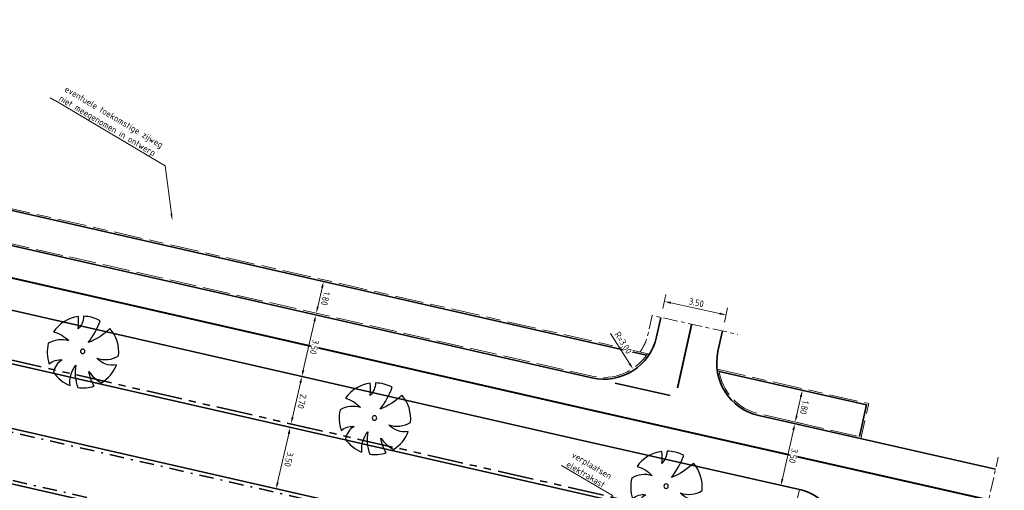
# Model space of a CAD drawing. Header units: metres. Extents: x 90561 to 91301, y 464732 to 465376.
# Tile 42 of 44: x 91128 to 91182, y 465154 to 465180. Entities that reach past the tile are written whole.
import ezdxf
from ezdxf import colors
from ezdxf.entities.mleader import LeaderData, LeaderLine
from ezdxf.math import Vec2, Vec3

# ---------------------------------------------------------------- set-up
doc = ezdxf.new("R2010")
doc.units = ezdxf.units.M
for name, pattern in [('VH-GAZONBAND_100X200', [9.5, 7.5, -2]), ('VH-GELEIDEBAND_50X200', [8, 4, -2, 0, -2]), ('VH-OPSLUITBAND_100X200', [16, 8, -2, 4, -2]), ('VH-TROTTOIRBAND_180-200', [20, 10, -2, 2, -2, 2, -2]), ('VW-270-30_STREEP', [3, 2.7, -0.3]), ('VW-30-270_STREEP', [3, 0.3, -2.7]), ('XX-AFBREEK', [7, 4, -1, 1, -1])]:
    doc.linetypes.add(name, pattern=pattern)
for name, color, linetype, lineweight in [('N-WE-GR-BOOM-S', 90, 'Continuous', 25), ('N-WE-VH-KANTOPSLUITING_GAZONBAND_100X200-G', 90, 'VH-GAZONBAND_100X200', 18), ('N-WE-VH-KANTOPSLUITING_GELEIDEBAND_50X200-G', 20, 'VH-GELEIDEBAND_50X200', 35), ('N-WE-VH-KANTOPSLUITING_OPSLUITBAND_100X200-G', 150, 'VH-OPSLUITBAND_100X200', 18), ('N-WE-VH-KANTOPSLUITING_TROTTOIRBAND_180 200-G', 210, 'VH-TROTTOIRBAND_180-200', 35), ('N-WE-VH-KANTOPSLUITING_VOORKANTBAND-G', 50, 'Continuous', 35), ('N-WE-VH-KANTVERHARDING-G', 210, 'Continuous', 35), ('X-XX-AL-AFBREEKLIJN-G', 7, 'XX-AFBREEK', 18), ('X-XX-AL-M', 7, 'Continuous', 18), ('X-XX-AL-T18', 10, 'Continuous', 18)]:
    doc.layers.add(name, color=color, linetype=linetype, lineweight=lineweight)
for name, color, linetype, lineweight, true_color in [('N-WE-VW-MARKERING_DWARS_DRIEHOEK_3030-G', 7, 'VW-HAAIETAND30-L-N', 35, 0xffffff), ('N-WE-VW-MARKERING_LANGS_STREEP_27030_010-G', 7, 'VW-270-30_STREEP', 13, 0xffffff), ('N-WE-VW-MARKERING_LANGS_STREEP_30270_010-G', 7, 'VW-30-270_STREEP', 13, 0xffffff)]:
    doc.layers.add(name, color=color, linetype=linetype, lineweight=lineweight, true_color=true_color)
doc.styles.add('NLCS-ISO-M200-T18', font='NLCS-ISO.ttf', dxfattribs={"height": 0.36})
doc.linetypes.add('VW-HAAIETAND30-L-N', pattern='A,0,-0.3,[150,NLCS.SHX,S=0.6,R=0,X=-0.5,Y=-0.15],-0.3', length=0.6)
doc.dimstyles.new('NLCS-M200-T18-PIJL_L2_H1', dxfattribs={"dimscale": 0.2, "dimtxt": 2.5, "dimasz": 1.8, "dimexe": 2, "dimexo": 2, "dimgap": 0.7, "dimtad": 1, "dimzin": 0, "dimdsep": 46, "dimtxsty": 'NLCS-ISO-M200-T18', "dimcen": 0, "dimdle": 2, "dimclrd": 256, "dimclre": 256, "dimclrt": 10, "dimadec": 1, "dimazin": 0, "dimtfac": 1, "dimtdec": 3, "dimtofl": 0, "dimtmove": 0, "dimatfit": 3, "dimfxl": 2, "dimfxlon": 1, "dimtfillclr": 256, "dimtolj": 1, "dimtzin": 0, "dimlwd": -1, "dimlwe": -1, "dimarcsym": 0})
doc.dimstyles.new('NLCS-M200-T18-PIJL_L2_H2', dxfattribs={"dimscale": 0.2, "dimtxt": 2.5, "dimasz": 1.8, "dimexe": 2, "dimexo": 2, "dimgap": 0.7, "dimtad": 1, "dimzin": 0, "dimdsep": 46, "dimtxsty": 'NLCS-ISO-M200-T18', "dimcen": 0, "dimdle": 2, "dimclrd": 256, "dimclre": 256, "dimclrt": 10, "dimazin": 0, "dimtfac": 1, "dimtdec": 3, "dimtofl": 0, "dimtmove": 0, "dimatfit": 3, "dimfxl": 2, "dimfxlon": 1, "dimtfillclr": 256, "dimtolj": 1, "dimtzin": 0, "dimlwd": -1, "dimlwe": -1, "dimarcsym": 0})

# ---------------------------------------------------------------- blocks, each defined once
blk = doc.blocks.new('*D74')
at = {"layer": 'Defpoints', "color": 0, "transparency": 16777216}
for p in [(91159.974, 465163.535), (91161.577, 465161)]:
    blk.add_point(p, dxfattribs=at)
at = {"layer": 'X-XX-AL-M', "transparency": 16777216}
blk.add_line((91160.331, 465162.971), (91161.385, 465161.304), dxfattribs=at)
blk.add_solid([(91161.436, 465161.336), (91161.334, 465161.272), (91161.577, 465161)], dxfattribs=at)
at = {"layer": 'X-XX-AL-M', "color": 10, "transparency": 16777216, "insert": (91161.032, 465162.461), "char_height": 0.36, "attachment_point": 5, "rotation": 302.3096, "style": 'NLCS-ISO-M200-T18', "bg_fill": 3, "box_fill_scale": 1.1, "bg_fill_color": 256, "bg_fill_true_color": 13158600, "bg_fill_transparency": 0}
blk.add_mtext('\\A1;R=3.00', dxfattribs=at)
blk = doc.blocks.new('*D75')
at = {"layer": 'Defpoints', "color": 0, "transparency": 16777216}
for p in [(91163.121, 465163.873), (91166.734, 465164.003), (91166.539, 465163.118)]:
    blk.add_point(p, dxfattribs=at)
at = {"layer": 'X-XX-AL-M', "transparency": 16777216}
for p, q in [((91163.23, 465164.367), (91163.403, 465165.149)), ((91163.668, 465164.68), (91166.383, 465164.081)), ((91166.648, 465163.612), (91166.821, 465164.393))]:
    blk.add_line(p, q, dxfattribs=at)
for points in [[(91163.681, 465164.739), (91163.655, 465164.622), (91163.317, 465164.758)], [(91166.396, 465164.139), (91166.37, 465164.022), (91166.734, 465164.003)]]:
    blk.add_solid(points, dxfattribs=at)
at = {"layer": 'X-XX-AL-M', "color": 10, "transparency": 16777216, "insert": (91165.094, 465164.693), "char_height": 0.36, "attachment_point": 5, "rotation": 347.5406, "style": 'NLCS-ISO-M200-T18', "bg_fill": 3, "box_fill_scale": 1.1, "bg_fill_color": 256, "bg_fill_true_color": 13158600, "bg_fill_transparency": 0}
blk.add_mtext('\\A1;3.50', dxfattribs=at)
blk = doc.blocks.new('baz_boom01')
blk.add_lwpolyline([(0.744, -0.622, -0.21749), (0.879, -1.749, -0.147185), (-0.246, -1.966, 0.215736), (-0.2, -1.21, -0.224989), (-0.758, -1.844, -0.150851), (-1.68, -1.119, 0.190296), (-0.655, -0.544, -0.129376), (-1.89, -0.727, -0.115876), (-2.026, 0.172, 0.078405), (-1.166, 0.078, -0.11516), (-1.938, 0.617, -0.166289), (-1.17, 1.649, 0.257071), (-0.544, 0.677, -0.230127), (-0.706, 1.885, -0.209158), (0.883, 1.769, 0.102084), (0.4, 0.411, -0.079219), (1.428, 1.346, -0.121905), (1.881, 0.505, 0.191542), (1.277, 0.055, -0.057002), (1.932, 0.22, -0.212153), (1.436, -1.316, 0.147861)], format="xyb", close=True)
blk.add_circle((0, 0), 0.125)
blk = doc.blocks.new('*D93')
at = {"layer": 'Defpoints', "color": 0, "transparency": 16777216}
for p in [(91142.55, 465157.766), (91142.55, 465157.766), (91141.772, 465154.354)]:
    blk.add_point(p, dxfattribs=at)
at = {"layer": 'X-XX-AL-M', "transparency": 16777216}
for p, q in [((91142.55, 465157.766), (91142.16, 465157.855)), ((91141.852, 465154.705), (91142.47, 465157.415)), ((91141.772, 465154.354), (91141.382, 465154.443))]:
    blk.add_line(p, q, dxfattribs=at)
for points in [[(91142.411, 465157.428), (91142.528, 465157.402), (91142.55, 465157.766)], [(91141.793, 465154.718), (91141.91, 465154.691), (91141.772, 465154.354)]]:
    blk.add_solid(points, dxfattribs=at)
at = {"layer": 'X-XX-AL-M', "color": 10, "transparency": 16777216, "insert": (91142.473, 465155.989), "char_height": 0.36, "attachment_point": 5, "rotation": 257.1501, "style": 'NLCS-ISO-M200-T18', "bg_fill": 3, "box_fill_scale": 1.1, "bg_fill_color": 256, "bg_fill_true_color": 13158600, "bg_fill_transparency": 0}
blk.add_mtext('\\A1;3.50', dxfattribs=at)
blk = doc.blocks.new('*D94')
at = {"layer": 'Defpoints', "color": 0, "transparency": 16777216}
for p in [(91143.195, 465160.593), (91143.195, 465160.593), (91142.595, 465157.961)]:
    blk.add_point(p, dxfattribs=at)
at = {"layer": 'X-XX-AL-M', "transparency": 16777216}
for p, q in [((91142.675, 465158.312), (91143.115, 465160.242)), ((91143.195, 465160.593), (91142.805, 465160.682)), ((91142.595, 465157.961), (91142.985, 465157.872))]:
    blk.add_line(p, q, dxfattribs=at)
for points in [[(91143.056, 465160.256), (91143.173, 465160.229), (91143.195, 465160.593)], [(91142.616, 465158.325), (91142.733, 465158.299), (91142.595, 465157.961)]]:
    blk.add_solid(points, dxfattribs=at)
at = {"layer": 'X-XX-AL-M', "color": 10, "transparency": 16777216, "insert": (91143.207, 465159.206), "char_height": 0.36, "attachment_point": 5, "rotation": 257.1501, "style": 'NLCS-ISO-M200-T18', "bg_fill": 3, "box_fill_scale": 1.1, "bg_fill_color": 256, "bg_fill_true_color": 13158600, "bg_fill_transparency": 0}
blk.add_mtext('\\A1;2.70', dxfattribs=at)
blk = doc.blocks.new('*D95')
at = {"layer": 'Defpoints', "color": 0, "transparency": 16777216}
for p in [(91143.973, 465164.006), (91143.973, 465164.006), (91143.195, 465160.593)]:
    blk.add_point(p, dxfattribs=at)
at = {"layer": 'X-XX-AL-M', "transparency": 16777216}
for p, q in [((91143.973, 465164.006), (91143.583, 465164.095)), ((91143.275, 465160.944), (91143.893, 465163.655)), ((91143.195, 465160.593), (91142.805, 465160.682))]:
    blk.add_line(p, q, dxfattribs=at)
for points in [[(91143.835, 465163.668), (91143.952, 465163.641), (91143.973, 465164.006)], [(91143.217, 465160.958), (91143.334, 465160.931), (91143.195, 465160.593)]]:
    blk.add_solid(points, dxfattribs=at)
at = {"layer": 'X-XX-AL-M', "color": 10, "transparency": 16777216, "insert": (91143.896, 465162.228), "char_height": 0.36, "attachment_point": 5, "rotation": 257.1501, "style": 'NLCS-ISO-M200-T18', "bg_fill": 3, "box_fill_scale": 1.1, "bg_fill_color": 256, "bg_fill_true_color": 13158600, "bg_fill_transparency": 0}
blk.add_mtext('\\A1;3.50', dxfattribs=at)
blk = doc.blocks.new('*D96')
at = {"layer": 'Defpoints', "color": 0, "transparency": 16777216}
blk.add_point((91144.396, 465165.858), dxfattribs=at)
blk.add_point((91144.396, 465165.858), dxfattribs=at)
at = {"layer": 'X-XX-AL-M', "transparency": 16777216}
for p, q in [((91144.396, 465165.858), (91144.006, 465165.947)), ((91144.076, 465164.454), (91144.316, 465165.507)), ((91143.996, 465164.103), (91143.606, 465164.192))]:
    blk.add_line(p, q, dxfattribs=at)
for points in [[(91144.257, 465165.52), (91144.374, 465165.494), (91144.396, 465165.858)], [(91144.017, 465164.467), (91144.134, 465164.441), (91143.996, 465164.103)]]:
    blk.add_solid(points, dxfattribs=at)
at = {"layer": 'X-XX-AL-M', "color": 10, "transparency": 16777216, "insert": (91144.508, 465164.909), "char_height": 0.36, "attachment_point": 5, "rotation": 257.1501, "style": 'NLCS-ISO-M200-T18', "bg_fill": 3, "box_fill_scale": 1.1, "bg_fill_color": 256, "bg_fill_true_color": 13158600, "bg_fill_transparency": 0}
blk.add_mtext('\\A1;1.80', dxfattribs=at)
at = {"layer": 'Defpoints', "color": 0, "transparency": 16777216}
blk.add_point((91143.996, 465164.103), dxfattribs=at)
blk = doc.blocks.new('*D98')
at = {"layer": 'Defpoints', "color": 0, "transparency": 16777216}
for p in [(91191.84, 465240.557), (91161.716, 465145.202)]:
    blk.add_point(p, dxfattribs=at)
at = {"layer": 'X-XX-AL-M', "transparency": 16777216}
blk.add_line((91162.548, 465147.838), (91161.824, 465145.545), dxfattribs=at)
at = {"layer": 'X-XX-AL-M', "color": 10, "transparency": 16777216, "insert": (91162.546, 465146.767), "char_height": 0.36, "attachment_point": 5, "rotation": 252.4676, "style": 'NLCS-ISO-M200-T18', "bg_fill": 3, "box_fill_scale": 1.1, "bg_fill_color": 256, "bg_fill_true_color": 13158600, "bg_fill_transparency": 0}
blk.add_mtext('\\A1;R=100.00', dxfattribs=at)
at = {"layer": 'X-XX-AL-M', "transparency": 16777216}
blk.add_solid([(91161.881, 465145.527), (91161.767, 465145.563), (91161.716, 465145.202)], dxfattribs=at)
blk = doc.blocks.new('*D205')
at = {"layer": 'Defpoints', "color": 0, "transparency": 16777216}
for p in [(91170.976, 465159.818), (91174.543, 465159.012), (91174.146, 465157.256)]:
    blk.add_point(p, dxfattribs=at)
at = {"layer": 'X-XX-AL-M', "transparency": 16777216}
for p, q in [((91171.366, 465159.73), (91170.585, 465159.906)), ((91170.658, 465158.414), (91170.896, 465159.467)), ((91170.969, 465157.974), (91170.189, 465158.151))]:
    blk.add_line(p, q, dxfattribs=at)
for points in [[(91170.955, 465159.454), (91170.838, 465159.48), (91170.976, 465159.818)], [(91170.717, 465158.4), (91170.6, 465158.427), (91170.579, 465158.063)]]:
    blk.add_solid(points, dxfattribs=at)
at = {"layer": 'X-XX-AL-M', "color": 10, "transparency": 16777216, "insert": (91171.089, 465158.87), "char_height": 0.36, "attachment_point": 5, "rotation": 257.2623, "style": 'NLCS-ISO-M200-T18', "bg_fill": 3, "box_fill_scale": 1.1, "bg_fill_color": 256, "bg_fill_true_color": 13158600, "bg_fill_transparency": 0}
blk.add_mtext('\\A1;1.80', dxfattribs=at)
blk = doc.blocks.new('*D206')
at = {"layer": 'Defpoints', "color": 0, "transparency": 16777216}
for p in [(91170.557, 465157.965), (91171.673, 465157.713), (91170.902, 465154.299)]:
    blk.add_point(p, dxfattribs=at)
at = {"layer": 'X-XX-AL-M', "transparency": 16777216}
for p, q in [((91170.947, 465157.877), (91170.167, 465158.053)), ((91169.864, 465154.902), (91170.477, 465157.614)), ((91170.175, 465154.463), (91169.395, 465154.639))]:
    blk.add_line(p, q, dxfattribs=at)
for points in [[(91170.536, 465157.601), (91170.419, 465157.627), (91170.557, 465157.965)], [(91169.923, 465154.889), (91169.806, 465154.915), (91169.785, 465154.551)]]:
    blk.add_solid(points, dxfattribs=at)
at = {"layer": 'X-XX-AL-M', "color": 10, "transparency": 16777216, "insert": (91170.483, 465156.187), "char_height": 0.36, "attachment_point": 5, "rotation": 257.2623, "style": 'NLCS-ISO-M200-T18', "bg_fill": 3, "box_fill_scale": 1.1, "bg_fill_color": 256, "bg_fill_true_color": 13158600, "bg_fill_transparency": 0}
blk.add_mtext('\\A1;3.50', dxfattribs=at)

msp = doc.modelspace()

# ---------------------------------------------------------------- linework, layer by layer
at = {"layer": 'N-WE-VH-KANTOPSLUITING_GAZONBAND_100X200-G', "ltscale": 0.2, "flags": 128}
for points in [[(90935.825, 465211.692, -0.0078), (90938.964, 465210.924, 0.0078), (90942.052, 465210.169), (91159.307, 465160.61, 0.314477), (91162.384, 465161.857, 0.314477)], [(91166.343, 465160.968, 0.314477), (91168.58, 465158.514), (91174.243, 465157.234)]]:
    msp.add_lwpolyline(points, format="xyb", dxfattribs=at)
at = {"layer": 'N-WE-VH-KANTOPSLUITING_GELEIDEBAND_50X200-G', "ltscale": 0.2, "flags": 128}
msp.add_lwpolyline([(91168.888, 465143.432, -0.031823), (91156.748, 465147.13, 0.033771), (91143.8, 465151.019), (91121.438, 465156.12, -0.414214), (91121.213, 465156.479), (91121.657, 465158.429, -0.414214), (91122.017, 465158.655), (91157.811, 465150.49, -0.031069), (91169.697, 465146.989)], format="xyb", dxfattribs=at)
at = {"layer": 'N-WE-VH-KANTOPSLUITING_OPSLUITBAND_100X200-G', "ltscale": 0.2, "flags": 128}
msp.add_lwpolyline([(90936.247, 465213.544, -0.0078), (90939.444, 465212.762, 0.0078), (90942.475, 465212.021), (91162.488, 465161.834)], format="xyb", dxfattribs=at)
for points in [[(91166.24, 465160.991), (91174.662, 465159.087), (91174.221, 465157.137)], [(91170.809, 465154.32), (91170.055, 465151.013)]]:
    msp.add_lwpolyline(points, dxfattribs=at)
at = {"layer": 'N-WE-VH-KANTOPSLUITING_TROTTOIRBAND_180 200-G', "ltscale": 0.2, "flags": 128}
msp.add_lwpolyline([(91122.884, 465162.457), (91158.949, 465154.23, -0.030394), (91170.628, 465150.808)], format="xyb", dxfattribs=at)
at = {"layer": 'N-WE-VH-KANTOPSLUITING_VOORKANTBAND-G', "ltscale": 0.2}
for points in [[(90936.225, 465213.447, -0.0078), (90939.419, 465212.665, 0.0078), (90942.452, 465211.924), (91162.324, 465161.769)], [(90935.802, 465211.594, -0.0078), (90938.939, 465210.827, 0.0078), (90942.03, 465210.071), (91159.285, 465160.513, 0.416157), (91162.882, 465162.79), (91163.121, 465163.873)], [(91166.539, 465163.118), (91166.29, 465161.99, 0.412737), (91168.558, 465158.417), (91181.701, 465155.446)]]:
    msp.add_lwpolyline(points, format="xyb", dxfattribs=at)
at = {"layer": 'N-WE-VH-KANTOPSLUITING_VOORKANTBAND-G', "ltscale": 0.2, "flags": 128}
for points in [[(91176.175, 465148.467, -0.006057), (91173.916, 465149.342, 0.039382), (91158.905, 465154.035), (91109.321, 465165.346, -0.412273), (91108.944, 465165.941), (91109.137, 465166.814)], [(91168.842, 465143.237, -0.031823), (91156.678, 465146.943, 0.033771), (91143.756, 465150.824), (91121.394, 465155.925, -0.414214), (91121.018, 465156.524), (91121.462, 465158.474, -0.414214), (91122.061, 465158.85), (91157.856, 465150.685, -0.031066), (91169.765, 465147.178, -0.031066)], [(91170.809, 465154.32), (91170.902, 465154.299, -0.00049), (91170.907, 465154.298, -0.414214), (91172.788, 465151.304), (91172.515, 465150.107)]]:
    msp.add_lwpolyline(points, format="xyb", dxfattribs=at)
at = {"layer": 'N-WE-VH-KANTOPSLUITING_VOORKANTBAND-G', "ltscale": 0.2}
msp.add_lwpolyline([(91166.359, 465160.862), (91174.543, 465159.012), (91174.146, 465157.256)], dxfattribs=at)
at = {"layer": 'N-WE-VH-KANTVERHARDING-G', "ltscale": 0.2, "flags": 128}
msp.add_lwpolyline([(91123.094, 465165.178), (91158.507, 465157.101), (91170.809, 465154.32)], dxfattribs=at)
at = {"layer": 'N-WE-VW-MARKERING_DWARS_DRIEHOEK_3030-G', "flags": 128}
msp.add_lwpolyline([(91163.647, 465159.527), (91160.59, 465160.218)], dxfattribs=at)
at = {"layer": 'N-WE-VW-MARKERING_LANGS_STREEP_27030_010-G', "const_width": 0.1, "flags": 128}
msp.add_lwpolyline([(91164.83, 465163.495), (91164.046, 465159.949)], dxfattribs=at)
at = {"layer": 'N-WE-VW-MARKERING_LANGS_STREEP_30270_010-G', "const_width": 0.1, "flags": 128}
msp.add_lwpolyline([(90935.413, 465209.888, -0.0078), (90938.497, 465209.134, 0.0078), (90941.641, 465208.365), (91158.894, 465158.807), (91181.315, 465153.739)], format="xyb", dxfattribs=at)
at = {"layer": 'X-XX-AL-AFBREEKLIJN-G', "ltscale": 0.2, "flags": 128}
msp.add_lwpolyline([(91161.964, 465161.953, 0.104919), (91162.393, 465162.898), (91162.633, 465163.98), (91167.393, 465162.929)], format="xyb", dxfattribs=at)
msp.add_lwpolyline([(91179.877, 465147.377), (91181.852, 465156.116)], dxfattribs=at)

# ---------------------------------------------------------------- block references
at = {"layer": 'N-WE-GR-BOOM-S', "xscale": -1, "rotation": 283.4210832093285}
for p in [(91131.025, 465161.985), (91147.229, 465158.288)]:
    msp.add_blockref('baz_boom01', p, dxfattribs=at)

# ---------------------------------------------------------------- next in the draw order: dimensions: what is measured, and where the dimension line sits
at = {"layer": 'X-XX-AL-M'}
for p1, p2, distance, dimstyle, picture, middle in [((91163.121, 465163.873), (91166.539, 465163.118), 0.907, 'NLCS-M200-T18-PIJL_L2_H1', '*D75', (91165.094, 465164.693)), ((91174.146, 465157.256), (91174.543, 465159.012), 3.657, 'NLCS-M200-T18-PIJL_L2_H2', '*D205', (91171.089, 465158.87))]:
    dim = msp.add_aligned_dim(p1=p1, p2=p2, distance=distance, dimstyle=dimstyle, override={"dimtfill": 1}, dxfattribs=at)
    dim.commit()
    dim.dimension.update_dxf_attribs({"geometry": picture, "text_midpoint": middle})
dim = msp.add_radius_dim(center=(91159.974, 465163.535), mpoint=(91161.577, 465161), dimstyle='NLCS-M200-T18-PIJL_L2_H1', override={"dimpost": 'R=<>', "dimtfill": 1}, dxfattribs=at)
dim.commit()
dim.dimension.update_dxf_attribs({"geometry": '*D74', "text_midpoint": (91160.762, 465162.29), "dimtype": 164})
dim = msp.add_linear_dim(base=(91143.195, 465160.593), p1=(91142.595, 465157.961), p2=(91143.195, 465160.593), angle=77.1501, dimstyle='NLCS-M200-T18-PIJL_L2_H1', override={"dimtad": 4, "dimtfill": 1}, dxfattribs=at)
dim.commit()
dim.dimension.update_dxf_attribs({"geometry": '*D94', "text_midpoint": (91143.207, 465159.206)})

# ---------------------------------------------------------------- next in the draw order: leaders
at = {"layer": 'X-XX-AL-T18'}
ml = msp.add_multileader_mtext('Standard', dxfattribs=at)
ml.set_content('eventuele toekomstige zijweg\\Pniet meegenomen in ontwerp', color=256, style='NLCS-ISO-M200-T18')
ml.set_leader_properties(color=256, linetype='ByLayer', lineweight=-1)
ml.build(insert=Vec2(0, 0))
ml.multileader.update_dxf_attribs({"text_left_attachment_type": 5, "text_right_attachment_type": 5, "dogleg_length": 0.36, "arrow_head_size": 0.36})
ctx = ml.context
ctx.base_point, ctx.char_height, ctx.arrow_head_size, ctx.landing_gap_size, ctx.plane_origin, ctx.plane_x_axis, ctx.plane_y_axis = Vec3(91129.47, 465175.919), 0.36, 0.36, 0.18, Vec3(91136, 465169.268), Vec3(0.860628, -0.509234), Vec3(0.509234, 0.860628)
ctx.left_attachment, ctx.right_attachment = 5, 5
notes = []
notes.append((ctx, [(1, (1, 1, 0), (91135.604, 465172.289), (-0.860628, 0.509234), 0.36, [(0, [(91136, 465169.268)], 0, [])])]))
ctx.mtext.insert, ctx.mtext.text_direction, ctx.mtext.rotation, ctx.mtext.flow_direction = Vec3(91130.169, 465176.747), Vec3(0.860628, -0.509234), 5.748891, 5
ctx.mtext.has_bg_fill, ctx.mtext.bg_color, ctx.mtext.bg_scale_factor, ctx.mtext.bg_transparency, ctx.mtext.use_window_bg_color = 1, -1027028792, 1.5, 0, 1
ml = msp.add_multileader_mtext('Standard', dxfattribs=at)
ml.set_content('verplaatsen\\Pelektrakast', color=256, style='NLCS-ISO-M200-T18')
ml.set_leader_properties(color=256, linetype='ByLayer', lineweight=-1)
ml.build(insert=Vec2(0, 0))
ml.multileader.update_dxf_attribs({"text_left_attachment_type": 5, "text_right_attachment_type": 5, "dogleg_length": 0.36, "arrow_head_size": 0.36})
ctx = ml.context
ctx.base_point, ctx.char_height, ctx.arrow_head_size, ctx.landing_gap_size, ctx.plane_origin, ctx.plane_x_axis, ctx.plane_y_axis = Vec3(91157.641, 465155.644), 0.36, 0.36, 0.18, Vec3(91160.896, 465152.482), Vec3(0.860628, -0.509234), Vec3(0.509234, 0.860628)
ctx.left_attachment, ctx.right_attachment = 5, 5
notes.append((ctx, [(0, (1, 1, 0), (91160.429, 465153.994), (-0.860628, 0.509234), 0.36, [(0, [(91160.896, 465152.482)], 0, [])])]))
ctx.mtext.insert, ctx.mtext.text_direction, ctx.mtext.rotation, ctx.mtext.flow_direction = Vec3(91158.321, 465156.441), Vec3(0.860628, -0.509234), 5.748891, 5
ctx.mtext.has_bg_fill, ctx.mtext.bg_color, ctx.mtext.bg_scale_factor, ctx.mtext.bg_transparency, ctx.mtext.use_window_bg_color = 1, -1027028792, 1.5, 0, 1
for ctx, leaders in notes:
    for number, flags, end, landing, length, lines in leaders:
        leader = LeaderData()
        leader.index, (leader.has_last_leader_line, leader.has_dogleg_vector, leader.attachment_direction) = number, flags
        leader.last_leader_point, leader.dogleg_vector, leader.dogleg_length = Vec3(end), Vec3(landing), length
        for number, points, colour, breaks in lines:
            line = LeaderLine()
            line.index, line.vertices, line.color, line.breaks = number, Vec3.list(points), colors.encode_raw_color(colour), breaks
            leader.lines.append(line)
        ctx.leaders.append(leader)

# ---------------------------------------------------------------- next in the draw order: dimensions: what is measured, and where the dimension line sits
at = {"layer": 'X-XX-AL-M'}
dim = msp.add_linear_dim(base=(91143.973, 465164.006), p1=(91143.195, 465160.593), p2=(91143.973, 465164.006), angle=77.1501, dimstyle='NLCS-M200-T18-PIJL_L2_H1', override={"dimtad": 4, "dimtfill": 1}, dxfattribs=at)
dim.commit()
dim.dimension.update_dxf_attribs({"geometry": '*D95', "text_midpoint": (91143.896, 465162.228)})
for p1, p2, distance, dimstyle, override, picture, middle in [((91170.902, 465154.299), (91171.673, 465157.713), 1.145, 'NLCS-M200-T18-PIJL_L2_H2', {"dimtfill": 1}, '*D206', (91170.483, 465156.187)), ((91141.772, 465154.354), (91142.55, 465157.766), 0, 'NLCS-M200-T18-PIJL_L2_H1', {"dimtad": 4, "dimtfill": 1}, '*D93', (91142.473, 465155.989))]:
    dim = msp.add_aligned_dim(p1=p1, p2=p2, distance=distance, dimstyle=dimstyle, override=override, dxfattribs=at)
    dim.commit()
    dim.dimension.update_dxf_attribs({"geometry": picture, "text_midpoint": middle})

# ---------------------------------------------------------------- next in the draw order: dimensions: what is measured, and where the dimension line sits
dim = msp.add_radius_dim(center=(91191.84, 465240.557), mpoint=(91161.716, 465145.202), dimstyle='NLCS-M200-T18-PIJL_L2_H1', override={"dimpost": 'R=<>', "dimtfill": 1}, dxfattribs=at)
dim.commit()
dim.dimension.update_dxf_attribs({"geometry": '*D98', "text_midpoint": (91162.241, 465146.863), "dimtype": 164})
dim = msp.add_linear_dim(base=(91144.396, 465165.858), p1=(91143.996, 465164.103), p2=(91144.396, 465165.858), angle=77.1501, dimstyle='NLCS-M200-T18-PIJL_L2_H1', override={"dimtad": 4, "dimtfill": 1}, dxfattribs=at)
dim.commit()
dim.dimension.update_dxf_attribs({"geometry": '*D96', "text_midpoint": (91144.508, 465164.909)})

# ---------------------------------------------------------------- next in the draw order: block references
at = {"layer": 'N-WE-GR-BOOM-S', "xscale": -1, "rotation": 283.4210832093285}
msp.add_blockref('baz_boom01', (91163.411, 465154.504), dxfattribs=at)

doc.saveas('drawing.dxf')
